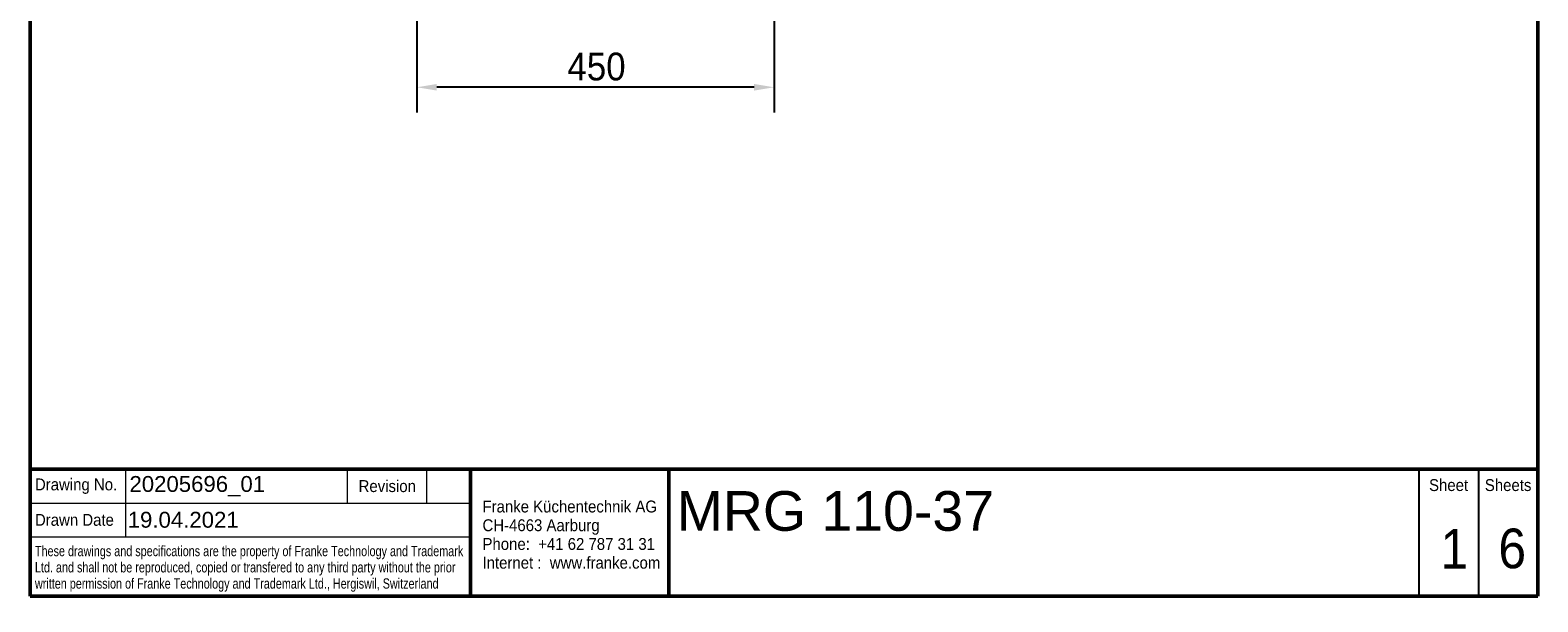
# Model space of a CAD drawing. Header units: millimetres. Extents: x 100 to 2000, y 93 to 3952.
# Tile 1 of 22: x 100 to 2000, y 93 to 813. Entities that reach past the tile are written whole.
import ezdxf
from ezdxf.enums import TextEntityAlignment as Align

# ---------------------------------------------------------------- set-up
doc = ezdxf.new("R2010")
doc.units = ezdxf.units.MM
doc.header["$LTSCALE"] = 10
for name, color, linetype, lineweight in [('Dimensions(ISO)', 7, 'Continuous', 25), ('Sketch Geometry(DIN)', 7, 'Continuous', 50), ('Sketch Geometry(ISO)', 7, 'Continuous', 50), ('Symbole(DIN)', 7, 'Continuous', 25)]:
    doc.layers.add(name, color=color, linetype=linetype, lineweight=lineweight)
doc.styles.add('Text Style20', font='arial.ttf')
doc.styles.add('Text Style40', font='arial.ttf')
doc.styles.add('Text Style9', font='arial.ttf')
doc.styles.add('Text_3.5mm', font='arial.ttf', dxfattribs={"width": 0.9})
doc.styles.add('Text__1.3mm', font='arial.ttf', dxfattribs={"width": 0.9})
doc.styles.add('Text__1.5mm', font='arial.ttf', dxfattribs={"width": 0.9})
doc.styles.add('Text__3.5mm', font='arial.ttf', dxfattribs={"width": 0.9})
doc.styles.add('Text__5.0mm', font='arial.ttf', dxfattribs={"width": 0.9})
doc.dimstyles.new('KS-STANDARD', dxfattribs={"dimscale": 10, "dimtxt": 3.5, "dimasz": 2.5, "dimexe": 3.175, "dimexo": 0, "dimgap": 0.8, "dimtad": 1, "dimdec": 1, "dimrnd": 1e-08, "dimtxsty": 'Text_3.5mm', "dimcen": 0.09, "dimdle": 10, "dimclrd": 7, "dimclre": 7, "dimclrt": 7, "dimadec": 0, "dimazin": 2, "dimtfac": 0.714286, "dimtdec": 4, "dimtmove": 0, "dimatfit": 3, "dimfxl": 1, "dimtolj": 1, "dimlwd": 25, "dimlwe": 25, "dimarcsym": 0})

# ---------------------------------------------------------------- blocks, each defined once
blk = doc.blocks.new('Title Blocks FKT-Marketing')
at = {"layer": 'Sketch Geometry(DIN)', "color": 7, "linetype": 'Continuous', "lineweight": 50}
for p, q in [((97.45, 118.35), (287.45, 118.35)), ((97.45, 118.35), (97.45, 102.35)), ((152.95, 118.35), (152.95, 102.35)), ((177.95, 102.35), (177.95, 118.35)), ((287.45, 102.35), (287.45, 118.35)), ((97.45, 102.35), (287.45, 102.35))]:
    blk.add_line(p, q, dxfattribs=at)
at = {"layer": 'Sketch Geometry(DIN)', "color": 7, "linetype": 'Continuous', "lineweight": 18}
for p, q in [((109.45, 118.35), (109.45, 109.85)), ((137.45, 114.1), (137.45, 118.35)), ((147.45, 114.1), (147.45, 118.35)), ((97.45, 114.1), (152.95, 114.1)), ((97.45, 109.85), (152.95, 109.85))]:
    blk.add_line(p, q, dxfattribs=at)
at = {"layer": 'Sketch Geometry(DIN)', "color": 7, "linetype": 'Continuous', "lineweight": 25}
for p, q in [((272.45, 118.35), (272.45, 102.35)), ((279.95, 118.35), (279.95, 102.35))]:
    blk.add_line(p, q, dxfattribs=at)
at = {"layer": 'Symbole(DIN)', "color": 7, "style": 'Text__1.5mm'}
for s, insert, char_height, width, attachment_point in [('\\fArial|b0|i0;Drawing No.', (98.05, 116.22), 1.4986, 15.7321, 4), ('Revision', (142.45, 116.22), 1.499, 13.4705, 5), ('Sheet', (276.2, 116.35), 1.499, 6.6871, 5), ('Sheets', (283.7, 116.35), 1.499, 6.6871, 5), ('Drawn Date', (98.05, 111.97), 1.499, 13.6702, 4)]:
    blk.add_mtext(s, dxfattribs=dict(at, insert=insert, char_height=char_height, width=width, attachment_point=attachment_point))
at = {"layer": 'Symbole(DIN)', "color": 7, "attachment_point": 4, "line_spacing_factor": 0.944221}
for s, insert, char_height, width, style in [('\\fArial|b0|i0;{\\H1.4986;Franke Küchentechnik AG\\PCH-4663 Aarburg\\PPhone:  +41 62 787 31 31\\PInternet :  www.franke.com}', (154.45, 110.11), 1.4986, 34.1835, 'Text__3.5mm'), ('\\fArial|b0|i0;\\W0.75;These drawings and specifications are the property of Franke Technology and Trademark Ltd. and shall not be reproduced, copied or transfered to any third party without the prior written permission of Franke Technology and Trademark Ltd., Hergiswil, Switzerland', (98.05, 105.81), 1.3, 54.5435, 'Text__1.3mm')]:
    blk.add_mtext(s, dxfattribs=dict(at, insert=insert, char_height=char_height, width=width, style=style))
at = {"layer": 'Symbole(DIN)', "color": 7}
for tag, p, height, style in [('Document_Number_001', (109.96, 115.5), 2, 'Text Style40'), ('Title_001', (178.93, 110.6), 5, 'Text Style20'), ('Drawn_Date_001', (109.74, 110.99), 2, 'Text Style40')]:
    blk.add_attdef(tag, p, '', height=height, dxfattribs=dict(at, style=style))
at = {"layer": 'Symbole(DIN)', "color": 7, "style": 'Text Style40'}
blk.add_attdef('Revision_Index_1', text='', height=2, dxfattribs=at).set_placement((150.2, 116.22), align=Align.MIDDLE_CENTER)
at = {"layer": 'Symbole(DIN)', "color": 7, "style": 'Text__5.0mm', "width": 0.9}
for tag, p in [('Sheet_number_001', (275.18, 105.84)), ('Number_of_sheets_001', (282.47, 105.88))]:
    blk.add_attdef(tag, p, '', height=5, dxfattribs=at)
at = {"layer": 'Symbole(DIN)', "color": 7, "style": 'Text Style9'}
blk.add_attdef('Auxiliary_Remark1', text='', height=3.5, dxfattribs=at).set_placement((179.45, 105.85), align=Align.MIDDLE_LEFT)
blk = doc.blocks.new('Borders Marketing Border')
at = {"layer": 'Sketch Geometry(ISO)'}
for p, q in [((10, 10), (10, 287)), ((200, 287), (200, 10)), ((200, 10), (10, 10))]:
    blk.add_line(p, q, dxfattribs=at)
blk = doc.blocks.new('*D7')
at = {"layer": 'Defpoints', "color": 0, "linetype": 'Continuous', "transparency": 16777216}
for p in [(587.4, 856.4), (1037.4, 856.4), (587.4, 741.4)]:
    blk.add_point(p, dxfattribs=at)
at = {"layer": 'Dimensions(ISO)', "color": 7, "linetype": 'Continuous', "lineweight": 25, "transparency": 16777216}
for p, q in [((587.4, 856.4), (587.4, 709.6)), ((1037.4, 856.4), (1037.4, 709.6)), ((1012.4, 741.4), (612.4, 741.4))]:
    blk.add_line(p, q, dxfattribs=at)
at = {"layer": 'Dimensions(ISO)', "color": 7, "linetype": 'Continuous', "transparency": 16777216}
for points in [[(612.4, 745.5), (612.4, 737.2), (587.4, 741.4)], [(1012.4, 745.5), (1012.4, 737.2), (1037.4, 741.4)]]:
    blk.add_solid(points, dxfattribs=at)
at = {"layer": 'Dimensions(ISO)', "color": 7, "linetype": 'Continuous', "lineweight": 25, "transparency": 16777216, "insert": (777, 767.3), "char_height": 35, "attachment_point": 4, "style": 'Text_3.5mm'}
blk.add_mtext('\\A1;450', dxfattribs=at)

msp = doc.modelspace()

# ---------------------------------------------------------------- block references
at = {"xscale": 10, "yscale": 10, "zscale": 10}
msp.add_blockref('Borders Marketing Border', (0, 0), dxfattribs=at)
msp.add_blockref('Title Blocks FKT-Marketing', (-874.46, -923.48), dxfattribs=at).add_auto_attribs({'Title_001': 'MRG 110-37', 'Document_Number_001': '20205696_01', 'Drawn_Date_001': '19.04.2021', 'Sheet_number_001': '1', 'Number_of_sheets_001': '6'})

# ---------------------------------------------------------------- dimensions: what is measured, and where the dimension line sits
at = {"layer": 'Dimensions(ISO)', "color": 7, "linetype": 'Continuous', "lineweight": 25}
dim = msp.add_linear_dim(base=(587.41, 741.38), p1=(1037.41, 856.43), p2=(587.41, 856.43), dimstyle='KS-STANDARD', override={"dimgap": 0.8, "dimdec": 1, "dimtol": 0, "dimlim": 0, "dimtp": 0, "dimtm": 0, "dimtdec": 4, "dimtofl": 0, "dimatfit": 1}, dxfattribs=at)
dim.commit()
dim.dimension.update_dxf_attribs({"geometry": '*D7', "text_midpoint": (812.41, 741.38), "dimtype": 160})

doc.saveas('drawing.dxf')
